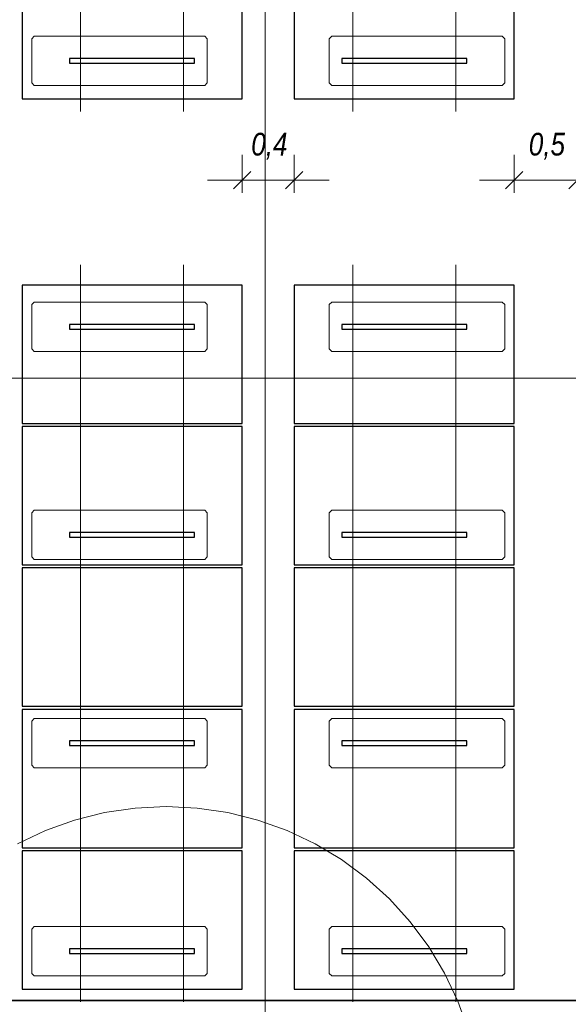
# Model space of a CAD drawing. Extents: x -620 to 300, y 62 to 1112.
# Tile 26 of 45: x -164 to -78, y 450 to 606. Entities that reach past the tile are written whole.
import ezdxf
from ezdxf.lldxf.tags import DXFTag

# ---------------------------------------------------------------- set-up
doc = ezdxf.new("R2010")
doc.units = 0
doc.layers.get('0').update_dxf_attribs({"lineweight": 13})
for name, color, linetype, lineweight in [('30 -36 Dächer- 9 Sonstiges zur KG360', 7, 'grob-A06DNCB3MF', 9), ('3_Solarbase', 7, 'Continuous', 25), ('70 -71 Achsen- 1 Gebäudeachsen', 7, 'STRICHPUNKT2-A06DNCB4MF', 18), ('E_PV_Aufstellzone', 7, 'grob', 35)]:
    doc.layers.add(name, color=color, linetype=linetype, lineweight=lineweight)
for name, color, linetype, lineweight, true_color in [('E_ST_Fangeinrichtung_Bem', 1, 'Continuous', 13, 0xff0000), ('E_ST_Tragsystem', 7, 'Continuous', 18, 0x006666), ('Modules', 7, 'Continuous', 25, 0xffa500)]:
    doc.layers.add(name, color=color, linetype=linetype, lineweight=lineweight, true_color=true_color)
doc.styles.get("Standard").update_dxf_attribs({"font": 'ARIALN.TTF'})
tags = doc.linetypes.add('grob', pattern=[14, 3, -8, 3]).pattern_tags.tags
tags[8:9] = [DXFTag(74, 4), DXFTag(75, 0), DXFTag(340, '0'), DXFTag(46, 0.0), DXFTag(50, 0.0), DXFTag(44, 0.0), DXFTag(45, 0.0)]
tags[6:7] = [DXFTag(74, 4), DXFTag(75, 0), DXFTag(340, '0'), DXFTag(46, 0.0), DXFTag(50, 0.0), DXFTag(44, 0.0), DXFTag(45, 0.0)]
tags[4:5] = [DXFTag(74, 4), DXFTag(75, 0), DXFTag(340, '0'), DXFTag(46, 0.0), DXFTag(50, 0.0), DXFTag(44, 0.0), DXFTag(45, 0.0)]
tags = doc.linetypes.add('grob-A06DNCB3MF', pattern=[14, 3, -8, 3]).pattern_tags.tags
tags[8:9] = [DXFTag(74, 4), DXFTag(75, 0), DXFTag(340, '0'), DXFTag(46, 0.0), DXFTag(50, 0.0), DXFTag(44, 0.0), DXFTag(45, 0.0)]
tags[6:7] = [DXFTag(74, 4), DXFTag(75, 0), DXFTag(340, '0'), DXFTag(46, 0.0), DXFTag(50, 0.0), DXFTag(44, 0.0), DXFTag(45, 0.0)]
tags[4:5] = [DXFTag(74, 4), DXFTag(75, 0), DXFTag(340, '0'), DXFTag(46, 0.0), DXFTag(50, 0.0), DXFTag(44, 0.0), DXFTag(45, 0.0)]
tags = doc.linetypes.add('STRICHPUNKT2-A06DNCB4MF', pattern=[12.7, 6.35, -3.175, 0, -3.175]).pattern_tags.tags
tags[10:11] = [DXFTag(74, 4), DXFTag(75, 0), DXFTag(340, '0'), DXFTag(46, 0.0), DXFTag(50, 0.0), DXFTag(44, 0.0), DXFTag(45, 0.0)]
tags[8:9] = [DXFTag(74, 4), DXFTag(75, 0), DXFTag(340, '0'), DXFTag(46, 0.0), DXFTag(50, 0.0), DXFTag(44, 0.0), DXFTag(45, 0.0)]
tags[6:7] = [DXFTag(74, 4), DXFTag(75, 0), DXFTag(340, '0'), DXFTag(46, 0.0), DXFTag(50, 0.0), DXFTag(44, 0.0), DXFTag(45, 0.0)]
tags[4:5] = [DXFTag(74, 4), DXFTag(75, 0), DXFTag(340, '0'), DXFTag(46, 0.0), DXFTag(50, 0.0), DXFTag(44, 0.0), DXFTag(45, 0.0)]

# ---------------------------------------------------------------- blocks, each defined once
blk = doc.blocks.new('Referenz-A06DNCB5MF')
at = {"layer": '30 -36 Dächer- 9 Sonstiges zur KG360', "color": 0, "linetype": 'grob-A06DNCB3MF', "lineweight": 5, "ltscale": 0.13}
for p, q in [((-151.03, 480.59), (-146.18, 481.31)), ((-146.18, 481.31), (-141.28, 481.55)), ((-141.28, 481.55), (-136.38, 481.31)), ((-136.38, 481.31), (-131.52, 480.59)), ((-160.41, 477.75), (-155.79, 479.4)), ((-155.79, 479.4), (-151.03, 480.59)), ((-131.52, 480.59), (-126.76, 479.4)), ((-126.76, 479.4), (-122.14, 477.75)), ((-164.85, 475.65), (-160.41, 477.75)), ((-122.14, 477.75), (-117.71, 475.65)), ((-117.71, 475.65), (-113.5, 473.13)), ((-113.5, 473.13), (-109.56, 470.2)), ((-109.56, 470.2), (-105.92, 466.91)), ((-105.92, 466.91), (-102.63, 463.27)), ((-102.63, 463.27), (-99.7, 459.33)), ((-99.7, 459.33), (-97.18, 455.12)), ((-97.18, 455.12), (-95.08, 450.69)), ((-95.08, 450.69), (-93.43, 446.07))]:
    blk.add_line(p, q, dxfattribs=at)
at = {"layer": '70 -71 Achsen- 1 Gebäudeachsen', "color": 0, "linetype": 'STRICHPUNKT2-A06DNCB4MF', "ltscale": 0.18}
for p, q in [((-125.58, 1084.39), (-125.58, 84.95)), ((-538.63, 549.45), (76.59, 549.45))]:
    blk.add_line(p, q, dxfattribs=at)
blk = doc.blocks.new('Blockreferenz-A06DNCD5MF')
at = {"color": 96, "lineweight": -2, "true_color": 0x008000}
for p, q in [((-162.57, 603.25), (-162.17, 603.65)), ((-162.57, 596.25), (-162.57, 603.25)), ((-162.17, 603.65), (-135.17, 603.65)), ((-135.17, 603.65), (-134.77, 603.25)), ((-134.77, 603.25), (-134.77, 596.25)), ((-162.17, 595.85), (-162.57, 596.25)), ((-134.77, 596.25), (-135.17, 595.85)), ((-135.17, 595.85), (-162.17, 595.85))]:
    blk.add_line(p, q, dxfattribs=at)
blk = doc.blocks.new('Blockreferenz-A06DNCD7MF')
at = {"layer": '3_Solarbase', "color": 0}
for p, q in [((-136.78, 600.13), (-156.58, 600.13)), ((-156.58, 600.13), (-156.58, 599.37)), ((-156.58, 599.37), (-136.78, 599.37)), ((-136.78, 599.37), (-136.78, 600.13))]:
    blk.add_line(p, q, dxfattribs=at)
blk = doc.blocks.new('Blockreferenz-A06DNCDDMF')
at = {"layer": '3_Solarbase', "color": 0}
for p, q in [((-136.78, 600.13), (-156.58, 600.13)), ((-156.58, 600.13), (-156.58, 599.37)), ((-156.58, 599.37), (-136.78, 599.37)), ((-136.78, 599.37), (-136.78, 600.13))]:
    blk.add_line(p, q, dxfattribs=at)
blk = doc.blocks.new('Blockreferenz-A06DNCH1MF')
at = {"layer": 'Modules'}
for p, q in [((-129.25, 615.67), (-164.11, 615.67)), ((-164.11, 615.67), (-164.11, 593.75)), ((-129.25, 593.75), (-129.25, 615.67)), ((-164.11, 593.75), (-129.25, 593.75))]:
    blk.add_line(p, q, dxfattribs=at)
blk = doc.blocks.new('Blockreferenz-A06DNCHZMF')
at = {"layer": '3_Solarbase', "color": 0}
for p, q in [((-93.68, 600.13), (-113.48, 600.13)), ((-113.48, 600.13), (-113.48, 599.37)), ((-113.48, 599.37), (-93.68, 599.37)), ((-93.68, 599.37), (-93.68, 600.13))]:
    blk.add_line(p, q, dxfattribs=at)
blk = doc.blocks.new('Blockreferenz-A06DNCINMF')
at = {"layer": '3_Solarbase', "color": 0}
for p, q in [((-93.68, 600.13), (-113.48, 600.13)), ((-113.48, 600.13), (-113.48, 599.37)), ((-113.48, 599.37), (-93.68, 599.37)), ((-93.68, 599.37), (-93.68, 600.13))]:
    blk.add_line(p, q, dxfattribs=at)
blk = doc.blocks.new('Blockreferenz-A06DNCIZMF')
at = {"color": 96, "lineweight": -2, "true_color": 0x008000}
for p, q in [((-115.47, 603.25), (-115.07, 603.65)), ((-115.47, 596.25), (-115.47, 603.25)), ((-115.07, 603.65), (-88.07, 603.65)), ((-88.07, 603.65), (-87.67, 603.25)), ((-87.67, 603.25), (-87.67, 596.25)), ((-115.07, 595.85), (-115.47, 596.25)), ((-87.67, 596.25), (-88.07, 595.85)), ((-88.07, 595.85), (-115.07, 595.85))]:
    blk.add_line(p, q, dxfattribs=at)
blk = doc.blocks.new('Blockreferenz-A06DNCJBMF')
at = {"layer": 'Modules'}
for p, q in [((-86.15, 615.67), (-121.01, 615.67)), ((-121.01, 615.67), (-121.01, 593.75)), ((-86.15, 593.75), (-86.15, 615.67)), ((-121.01, 593.75), (-86.15, 593.75))]:
    blk.add_line(p, q, dxfattribs=at)
blk = doc.blocks.new('Blockreferenz-A06DNCK7MF')
at = {"layer": '3_Solarbase', "color": 0}
for p, q in [((-136.78, 491.99), (-156.58, 491.99)), ((-156.58, 491.99), (-156.58, 491.23)), ((-136.78, 491.23), (-136.78, 491.99)), ((-156.58, 491.23), (-136.78, 491.23))]:
    blk.add_line(p, q, dxfattribs=at)
blk = doc.blocks.new('Blockreferenz-A06DNCKDMF')
at = {"layer": '3_Solarbase', "color": 0}
for p, q in [((-136.78, 491.99), (-156.58, 491.99)), ((-156.58, 491.99), (-156.58, 491.23)), ((-136.78, 491.23), (-136.78, 491.99)), ((-156.58, 491.23), (-136.78, 491.23))]:
    blk.add_line(p, q, dxfattribs=at)
blk = doc.blocks.new('Blockreferenz-A06DNCKNMF')
at = {"color": 96, "lineweight": -2, "true_color": 0x008000}
for p, q in [((-162.57, 561.11), (-162.17, 561.51)), ((-162.57, 554.11), (-162.57, 561.11)), ((-162.17, 561.51), (-135.17, 561.51)), ((-135.17, 561.51), (-134.77, 561.11)), ((-134.77, 561.11), (-134.77, 554.11)), ((-162.17, 553.71), (-162.57, 554.11)), ((-134.77, 554.11), (-135.17, 553.71)), ((-135.17, 553.71), (-162.17, 553.71))]:
    blk.add_line(p, q, dxfattribs=at)
blk = doc.blocks.new('Blockreferenz-A06DNCKPMF')
at = {"color": 96, "lineweight": -2, "true_color": 0x008000}
for p, q in [((-162.57, 462.11), (-162.17, 462.51)), ((-162.57, 455.11), (-162.57, 462.11)), ((-162.17, 462.51), (-135.17, 462.51)), ((-135.17, 462.51), (-134.77, 462.11)), ((-134.77, 462.11), (-134.77, 455.11)), ((-162.17, 454.71), (-162.57, 455.11)), ((-135.17, 454.71), (-162.17, 454.71)), ((-134.77, 455.11), (-135.17, 454.71))]:
    blk.add_line(p, q, dxfattribs=at)
blk = doc.blocks.new('Blockreferenz-A06DNCKRMF')
at = {"layer": '3_Solarbase', "color": 0}
for p, q in [((-136.78, 458.99), (-156.58, 458.99)), ((-156.58, 458.99), (-156.58, 458.23)), ((-136.78, 458.23), (-136.78, 458.99)), ((-156.58, 458.23), (-136.78, 458.23))]:
    blk.add_line(p, q, dxfattribs=at)
blk = doc.blocks.new('Blockreferenz-A06DNCKXMF')
at = {"layer": '3_Solarbase', "color": 0}
for p, q in [((-136.78, 458.99), (-156.58, 458.99)), ((-156.58, 458.99), (-156.58, 458.23)), ((-136.78, 458.23), (-136.78, 458.99)), ((-156.58, 458.23), (-136.78, 458.23))]:
    blk.add_line(p, q, dxfattribs=at)
blk = doc.blocks.new('Blockreferenz-A06DNCLBMF')
at = {"layer": '3_Solarbase', "color": 0}
for p, q in [((-136.78, 524.99), (-156.58, 524.99)), ((-156.58, 524.99), (-156.58, 524.23)), ((-136.78, 524.23), (-136.78, 524.99)), ((-156.58, 524.23), (-136.78, 524.23))]:
    blk.add_line(p, q, dxfattribs=at)
blk = doc.blocks.new('Blockreferenz-A06DNCLDMF')
at = {"color": 96, "lineweight": -2, "true_color": 0x008000}
for p, q in [((-162.57, 495.11), (-162.17, 495.51)), ((-162.57, 488.11), (-162.57, 495.11)), ((-162.17, 495.51), (-135.17, 495.51)), ((-135.17, 495.51), (-134.77, 495.11)), ((-134.77, 495.11), (-134.77, 488.11)), ((-162.17, 487.71), (-162.57, 488.11)), ((-135.17, 487.71), (-162.17, 487.71)), ((-134.77, 488.11), (-135.17, 487.71))]:
    blk.add_line(p, q, dxfattribs=at)
blk = doc.blocks.new('Blockreferenz-A06DNCLPMF')
at = {"layer": 'Modules'}
for p, q in [((-129.25, 496.95), (-164.11, 496.95)), ((-164.11, 496.95), (-164.11, 475.03)), ((-129.25, 475.03), (-129.25, 496.95)), ((-164.11, 475.03), (-129.25, 475.03))]:
    blk.add_line(p, q, dxfattribs=at)
blk = doc.blocks.new('Blockreferenz-A06DNCLRMF')
at = {"color": 96, "lineweight": -2, "true_color": 0x008000}
for p, q in [((-162.57, 528.11), (-162.17, 528.51)), ((-162.57, 521.11), (-162.57, 528.11)), ((-162.17, 528.51), (-135.17, 528.51)), ((-135.17, 528.51), (-134.77, 528.11)), ((-134.77, 528.11), (-134.77, 521.11)), ((-162.17, 520.71), (-162.57, 521.11)), ((-135.17, 520.71), (-162.17, 520.71)), ((-134.77, 521.11), (-135.17, 520.71))]:
    blk.add_line(p, q, dxfattribs=at)
blk = doc.blocks.new('Blockreferenz-A06DNCM7MF')
at = {"layer": '3_Solarbase', "color": 0}
for p, q in [((-136.78, 557.99), (-156.58, 557.99)), ((-156.58, 557.99), (-156.58, 557.23)), ((-156.58, 557.23), (-136.78, 557.23)), ((-136.78, 557.23), (-136.78, 557.99))]:
    blk.add_line(p, q, dxfattribs=at)
blk = doc.blocks.new('Blockreferenz-A06DNCMBMF')
at = {"layer": '3_Solarbase', "color": 0}
for p, q in [((-136.78, 524.99), (-156.58, 524.99)), ((-156.58, 524.99), (-156.58, 524.23)), ((-136.78, 524.23), (-136.78, 524.99)), ((-156.58, 524.23), (-136.78, 524.23))]:
    blk.add_line(p, q, dxfattribs=at)
blk = doc.blocks.new('Blockreferenz-A06DNCMTMF')
at = {"layer": 'Modules'}
for p, q in [((-129.25, 519.37), (-164.11, 519.37)), ((-164.11, 519.37), (-164.11, 497.45)), ((-129.25, 497.45), (-129.25, 519.37)), ((-164.11, 497.45), (-129.25, 497.45))]:
    blk.add_line(p, q, dxfattribs=at)
blk = doc.blocks.new('Blockreferenz-A06DNCN7MF')
at = {"layer": 'Modules'}
for p, q in [((-129.25, 564.21), (-164.11, 564.21)), ((-164.11, 564.21), (-164.11, 542.29)), ((-129.25, 542.29), (-129.25, 564.21)), ((-164.11, 542.29), (-129.25, 542.29))]:
    blk.add_line(p, q, dxfattribs=at)
blk = doc.blocks.new('Blockreferenz-A06DNCNFMF')
at = {"layer": 'Modules'}
for p, q in [((-129.25, 541.79), (-164.11, 541.79)), ((-164.11, 541.79), (-164.11, 519.87)), ((-129.25, 519.87), (-129.25, 541.79)), ((-164.11, 519.87), (-129.25, 519.87))]:
    blk.add_line(p, q, dxfattribs=at)
blk = doc.blocks.new('Blockreferenz-A06DNCNRMF')
at = {"layer": '3_Solarbase', "color": 0}
for p, q in [((-136.78, 557.99), (-156.58, 557.99)), ((-156.58, 557.99), (-156.58, 557.23)), ((-156.58, 557.23), (-136.78, 557.23)), ((-136.78, 557.23), (-136.78, 557.99))]:
    blk.add_line(p, q, dxfattribs=at)
blk = doc.blocks.new('Blockreferenz-A06DNCO9MF')
at = {"layer": 'Modules'}
for p, q in [((-129.25, 474.53), (-164.11, 474.53)), ((-164.11, 474.53), (-164.11, 452.61)), ((-129.25, 452.61), (-129.25, 474.53)), ((-164.11, 452.61), (-129.25, 452.61))]:
    blk.add_line(p, q, dxfattribs=at)
blk = doc.blocks.new('Blockreferenz-A06DNCOZMF')
at = {"layer": 'Modules'}
for p, q in [((-86.15, 496.95), (-121.01, 496.95)), ((-121.01, 496.95), (-121.01, 475.03)), ((-86.15, 475.03), (-86.15, 496.95)), ((-121.01, 475.03), (-86.15, 475.03))]:
    blk.add_line(p, q, dxfattribs=at)
blk = doc.blocks.new('Blockreferenz-A06DNCP1MF')
at = {"color": 96, "lineweight": -2, "true_color": 0x008000}
for p, q in [((-115.47, 561.11), (-115.07, 561.51)), ((-115.47, 554.11), (-115.47, 561.11)), ((-115.07, 561.51), (-88.07, 561.51)), ((-88.07, 561.51), (-87.67, 561.11)), ((-87.67, 561.11), (-87.67, 554.11)), ((-115.07, 553.71), (-115.47, 554.11)), ((-87.67, 554.11), (-88.07, 553.71)), ((-88.07, 553.71), (-115.07, 553.71))]:
    blk.add_line(p, q, dxfattribs=at)
blk = doc.blocks.new('Blockreferenz-A06DNCP5MF')
at = {"layer": '3_Solarbase', "color": 0}
for p, q in [((-93.68, 458.99), (-113.48, 458.99)), ((-113.48, 458.99), (-113.48, 458.23)), ((-93.68, 458.23), (-93.68, 458.99)), ((-113.48, 458.23), (-93.68, 458.23))]:
    blk.add_line(p, q, dxfattribs=at)
blk = doc.blocks.new('Blockreferenz-A06DNCPHMF')
at = {"layer": '3_Solarbase', "color": 0}
for p, q in [((-93.68, 491.99), (-113.48, 491.99)), ((-113.48, 491.99), (-113.48, 491.23)), ((-93.68, 491.23), (-93.68, 491.99)), ((-113.48, 491.23), (-93.68, 491.23))]:
    blk.add_line(p, q, dxfattribs=at)
blk = doc.blocks.new('Blockreferenz-A06DNCPJMF')
at = {"layer": '3_Solarbase', "color": 0}
for p, q in [((-93.68, 524.99), (-113.48, 524.99)), ((-113.48, 524.99), (-113.48, 524.23)), ((-93.68, 524.23), (-93.68, 524.99)), ((-113.48, 524.23), (-93.68, 524.23))]:
    blk.add_line(p, q, dxfattribs=at)
blk = doc.blocks.new('Blockreferenz-A06DNCPTMF')
at = {"layer": '3_Solarbase', "color": 0}
for p, q in [((-93.68, 458.99), (-113.48, 458.99)), ((-113.48, 458.99), (-113.48, 458.23)), ((-93.68, 458.23), (-93.68, 458.99)), ((-113.48, 458.23), (-93.68, 458.23))]:
    blk.add_line(p, q, dxfattribs=at)
blk = doc.blocks.new('Blockreferenz-A06DNCPVMF')
at = {"layer": 'Modules'}
for p, q in [((-86.15, 519.37), (-121.01, 519.37)), ((-121.01, 519.37), (-121.01, 497.45)), ((-86.15, 497.45), (-86.15, 519.37)), ((-121.01, 497.45), (-86.15, 497.45))]:
    blk.add_line(p, q, dxfattribs=at)
blk = doc.blocks.new('Blockreferenz-A06DNCPXMF')
at = {"layer": '3_Solarbase', "color": 0}
for p, q in [((-93.68, 491.99), (-113.48, 491.99)), ((-113.48, 491.99), (-113.48, 491.23)), ((-93.68, 491.23), (-93.68, 491.99)), ((-113.48, 491.23), (-93.68, 491.23))]:
    blk.add_line(p, q, dxfattribs=at)
blk = doc.blocks.new('Blockreferenz-A06DNCQ3MF')
at = {"layer": 'Modules'}
for p, q in [((-86.15, 564.21), (-121.01, 564.21)), ((-121.01, 564.21), (-121.01, 542.29)), ((-86.15, 542.29), (-86.15, 564.21)), ((-121.01, 542.29), (-86.15, 542.29))]:
    blk.add_line(p, q, dxfattribs=at)
blk = doc.blocks.new('Blockreferenz-A06DNCQ5MF')
at = {"color": 96, "lineweight": -2, "true_color": 0x008000}
for p, q in [((-115.47, 462.11), (-115.07, 462.51)), ((-115.47, 455.11), (-115.47, 462.11)), ((-115.07, 462.51), (-88.07, 462.51)), ((-88.07, 462.51), (-87.67, 462.11)), ((-87.67, 462.11), (-87.67, 455.11)), ((-115.07, 454.71), (-115.47, 455.11)), ((-88.07, 454.71), (-115.07, 454.71)), ((-87.67, 455.11), (-88.07, 454.71))]:
    blk.add_line(p, q, dxfattribs=at)
blk = doc.blocks.new('Blockreferenz-A06DNCQDMF')
at = {"color": 96, "lineweight": -2, "true_color": 0x008000}
for p, q in [((-115.47, 495.11), (-115.07, 495.51)), ((-115.47, 488.11), (-115.47, 495.11)), ((-115.07, 495.51), (-88.07, 495.51)), ((-88.07, 495.51), (-87.67, 495.11)), ((-87.67, 495.11), (-87.67, 488.11)), ((-115.07, 487.71), (-115.47, 488.11)), ((-88.07, 487.71), (-115.07, 487.71)), ((-87.67, 488.11), (-88.07, 487.71))]:
    blk.add_line(p, q, dxfattribs=at)
blk = doc.blocks.new('Blockreferenz-A06DNCQHMF')
at = {"layer": 'Modules'}
for p, q in [((-86.15, 474.53), (-121.01, 474.53)), ((-121.01, 474.53), (-121.01, 452.61)), ((-86.15, 452.61), (-86.15, 474.53)), ((-121.01, 452.61), (-86.15, 452.61))]:
    blk.add_line(p, q, dxfattribs=at)
blk = doc.blocks.new('Blockreferenz-A06DNCQJMF')
at = {"layer": '3_Solarbase', "color": 0}
for p, q in [((-93.68, 557.99), (-113.48, 557.99)), ((-113.48, 557.99), (-113.48, 557.23)), ((-113.48, 557.23), (-93.68, 557.23)), ((-93.68, 557.23), (-93.68, 557.99))]:
    blk.add_line(p, q, dxfattribs=at)
blk = doc.blocks.new('Blockreferenz-A06DNCQNMF')
at = {"layer": '3_Solarbase', "color": 0}
for p, q in [((-93.68, 524.99), (-113.48, 524.99)), ((-113.48, 524.99), (-113.48, 524.23)), ((-93.68, 524.23), (-93.68, 524.99)), ((-113.48, 524.23), (-93.68, 524.23))]:
    blk.add_line(p, q, dxfattribs=at)
blk = doc.blocks.new('Blockreferenz-A06DNCQPMF')
at = {"layer": '3_Solarbase', "color": 0}
for p, q in [((-93.68, 557.99), (-113.48, 557.99)), ((-113.48, 557.99), (-113.48, 557.23)), ((-113.48, 557.23), (-93.68, 557.23)), ((-93.68, 557.23), (-93.68, 557.99))]:
    blk.add_line(p, q, dxfattribs=at)
blk = doc.blocks.new('Blockreferenz-A06DNCQRMF')
at = {"layer": 'Modules'}
for p, q in [((-86.15, 541.79), (-121.01, 541.79)), ((-121.01, 541.79), (-121.01, 519.87)), ((-86.15, 519.87), (-86.15, 541.79)), ((-121.01, 519.87), (-86.15, 519.87))]:
    blk.add_line(p, q, dxfattribs=at)
blk = doc.blocks.new('Blockreferenz-A06DNCQTMF')
at = {"color": 96, "lineweight": -2, "true_color": 0x008000}
for p, q in [((-115.47, 528.11), (-115.07, 528.51)), ((-115.47, 521.11), (-115.47, 528.11)), ((-115.07, 528.51), (-88.07, 528.51)), ((-88.07, 528.51), (-87.67, 528.11)), ((-87.67, 528.11), (-87.67, 521.11)), ((-115.07, 520.71), (-115.47, 521.11)), ((-88.07, 520.71), (-115.07, 520.71)), ((-87.67, 521.11), (-88.07, 520.71))]:
    blk.add_line(p, q, dxfattribs=at)
blk = doc.blocks.new('Polygon-A06DNCU9MF')
at = {"color": 0, "linetype": 'ByBlock', "lineweight": -2, "ltscale": 0.7}
blk.add_line((-40.16, 450.81), (-386.96, 450.81), dxfattribs=at)
blk = doc.blocks.new('Maß-A06DNCUVMF')
at = {"color": 0, "linetype": 'ByBlock', "lineweight": -2, "ltscale": 0.13}
for p, q in [((-86.15, 578.85), (-86.15, 584.85)), ((-76.15, 578.85), (-76.15, 584.85)), ((-87.53, 579.47), (-84.77, 582.23)), ((-77.53, 579.47), (-74.77, 582.23)), ((-70.63, 580.85), (-91.66, 580.85))]:
    blk.add_line(p, q, dxfattribs=at)
at = {"color": 0, "linetype": 'ByBlock', "lineweight": -2, "ltscale": 0.13, "insert": (-83.85, 588.35), "char_height": 3.6, "attachment_point": 1}
blk.add_mtext('{\\fArial Narrow|b0|i1;0,5}', dxfattribs=at)
blk = doc.blocks.new('Maß-A06DNCUXMF')
at = {"color": 0, "linetype": 'ByBlock', "lineweight": -2, "ltscale": 0.13}
for p, q in [((-129.25, 578.85), (-129.25, 584.85)), ((-121.01, 578.85), (-121.01, 584.85)), ((-127.87, 582.23), (-130.63, 579.47)), ((-119.63, 582.23), (-122.39, 579.47)), ((-134.76, 580.85), (-115.49, 580.85))]:
    blk.add_line(p, q, dxfattribs=at)
at = {"color": 0, "linetype": 'ByBlock', "lineweight": -2, "ltscale": 0.13, "insert": (-127.81, 588.35), "char_height": 3.6, "attachment_point": 1}
blk.add_mtext('{\\fArial Narrow|b0|i1;0,4}', dxfattribs=at)

msp = doc.modelspace()

# ---------------------------------------------------------------- linework, layer by layer
at = {"layer": 'E_ST_Tragsystem', "color": 1, "ltscale": 0.18, "true_color": 0xff0000}
for p, q in [((-154.83, 591.75), (-154.83, 687.75)), ((-138.52, 591.75), (-138.52, 687.75)), ((-111.73, 591.75), (-111.73, 687.75)), ((-95.42, 591.75), (-95.42, 687.75)), ((-154.83, 471.42), (-154.83, 567.42)), ((-138.52, 471.42), (-138.52, 567.42)), ((-111.73, 471.42), (-111.73, 567.42)), ((-95.42, 471.42), (-95.42, 567.42)), ((-154.83, 450.61), (-154.83, 546.61)), ((-138.52, 450.61), (-138.52, 546.61)), ((-111.73, 450.61), (-111.73, 546.61)), ((-95.42, 450.61), (-95.42, 546.61))]:
    msp.add_line(p, q, dxfattribs=at)

# ---------------------------------------------------------------- block references
at = {"color": 8, "lineweight": 13, "ltscale": 0.13, "true_color": 0x808080}
msp.add_blockref('Referenz-A06DNCB5MF', (0, 0), dxfattribs=at)
at = {"layer": 'E_PV_Aufstellzone', "ltscale": 0.7}
msp.add_blockref('Polygon-A06DNCU9MF', (0, 0), dxfattribs=at)
at = {"layer": 'E_ST_Fangeinrichtung_Bem', "color": 231, "ltscale": 0.13, "true_color": 0xff80c0}
for name in ['Maß-A06DNCUXMF', 'Maß-A06DNCUVMF']:
    msp.add_blockref(name, (0, 0), dxfattribs=at)
at = {"layer": 'E_ST_Tragsystem', "color": 7, "ltscale": 0.18, "true_color": 0xffffff}
for name in ['Blockreferenz-A06DNCH1MF', 'Blockreferenz-A06DNCJBMF', 'Blockreferenz-A06DNCN7MF', 'Blockreferenz-A06DNCQ3MF', 'Blockreferenz-A06DNCNFMF', 'Blockreferenz-A06DNCQRMF', 'Blockreferenz-A06DNCMTMF', 'Blockreferenz-A06DNCPVMF', 'Blockreferenz-A06DNCLPMF', 'Blockreferenz-A06DNCOZMF', 'Blockreferenz-A06DNCO9MF', 'Blockreferenz-A06DNCQHMF']:
    msp.add_blockref(name, (0, 0), dxfattribs=at)
at = {"layer": 'E_ST_Tragsystem', "color": 0, "ltscale": 0.18}
for name in ['Blockreferenz-A06DNCD5MF', 'Blockreferenz-A06DNCIZMF', 'Blockreferenz-A06DNCKNMF', 'Blockreferenz-A06DNCP1MF', 'Blockreferenz-A06DNCLRMF', 'Blockreferenz-A06DNCQTMF', 'Blockreferenz-A06DNCLDMF', 'Blockreferenz-A06DNCQDMF', 'Blockreferenz-A06DNCKPMF', 'Blockreferenz-A06DNCQ5MF']:
    msp.add_blockref(name, (0, 0), dxfattribs=at)
at = {"layer": 'E_ST_Tragsystem', "color": 5, "ltscale": 0.18, "true_color": 0x0000ff}
for name in ['Blockreferenz-A06DNCD7MF', 'Blockreferenz-A06DNCDDMF', 'Blockreferenz-A06DNCHZMF', 'Blockreferenz-A06DNCINMF', 'Blockreferenz-A06DNCM7MF', 'Blockreferenz-A06DNCNRMF', 'Blockreferenz-A06DNCQJMF', 'Blockreferenz-A06DNCQPMF', 'Blockreferenz-A06DNCLBMF', 'Blockreferenz-A06DNCMBMF', 'Blockreferenz-A06DNCPJMF', 'Blockreferenz-A06DNCQNMF', 'Blockreferenz-A06DNCK7MF', 'Blockreferenz-A06DNCKDMF', 'Blockreferenz-A06DNCPHMF', 'Blockreferenz-A06DNCPXMF', 'Blockreferenz-A06DNCKRMF', 'Blockreferenz-A06DNCKXMF', 'Blockreferenz-A06DNCP5MF', 'Blockreferenz-A06DNCPTMF']:
    msp.add_blockref(name, (0, 0), dxfattribs=at)

doc.saveas('drawing.dxf')
